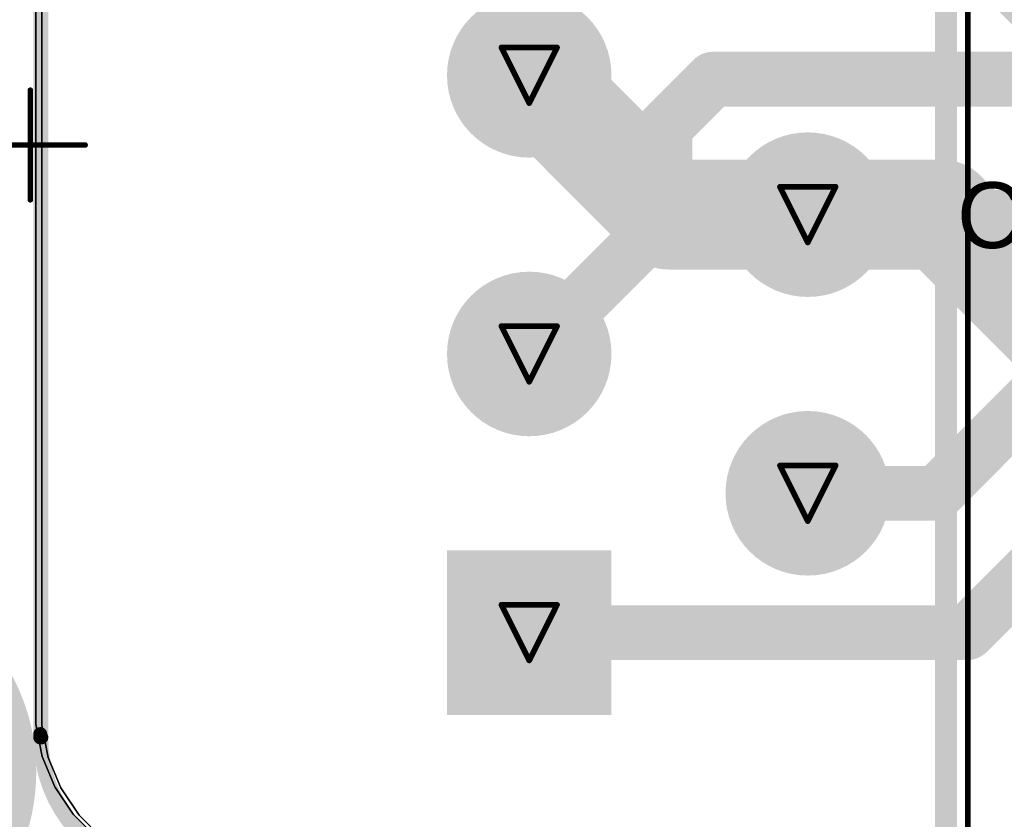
# Model space of a CAD drawing. Header units: inches. Extents: x -6 to 11.2, y -2.2 to 8.3.
# Tile 21 of 256: x 0.342 to 0.696, y 0.908 to 1.195. Entities that reach past the tile are written whole.
import ezdxf

# ---------------------------------------------------------------- set-up
doc = ezdxf.new("R2010")
doc.units = ezdxf.units.IN
doc.header["$MEASUREMENT"] = 0
for name, color, linetype in [('Board Layer Stack Bottom Overlay', 54, 'Continuous'), ('Board Layer Stack Bottom Solder', 6, 'Continuous'), ('Bottom Comp Body -Top13)-Comp Body -Bot14)', 56, 'Continuous'), ('Bottom Courtyard -Top15)-Courtyard -Bot16)', 56, 'Continuous'), ('Drill Drawing', 1, 'Continuous'), ('Layer  6- Inner', 156, 'Continuous'), ('Layer 1- Top', 1, 'Continuous'), ('Layer 2- GND', 16, 'Continuous'), ('Layer 3- Inner', 16, 'Continuous'), ('Layer 4- Inner', 76, 'Continuous'), ('Layer 5- Inner', 90, 'Continuous'), ('Layer 7- PWR', 76, 'Continuous'), ('Layer 8- Bottom', 5, 'Continuous'), ('Multi-Layer', 9, 'Continuous'), ('Pad Holes', 156, 'Continuous'), ('Top Overlay', 2, 'Continuous'), ('Top Solder', 216, 'Continuous')]:
    doc.layers.add(name, color=color, linetype=linetype)
doc.styles.add('Arial', font='txt', dxfattribs={"height": 0.2})

# ---------------------------------------------------------------- blocks, each defined once
blk = doc.blocks.new('615008138321_B_93')
at = {"layer": 'Board Layer Stack Bottom Solder'}
blk.add_hatch(color=6, dxfattribs=at).paths.add_polyline_path([(-0.20452, -0.1496), (-0.14547, -0.1496), (-0.14547, -0.20866), (-0.20452, -0.20866)])
h = blk.add_hatch(color=6, dxfattribs=at)
edge = h.paths.add_edge_path()
edge.add_arc((-0.075, -0.17913), 0.02953, 0, 360)
h = blk.add_hatch(color=6, dxfattribs=at)
edge = h.paths.add_edge_path()
edge.add_arc((0.025, -0.17913), 0.02953, 0, 360)
h = blk.add_hatch(color=6, dxfattribs=at)
edge = h.paths.add_edge_path()
edge.add_arc((-0.125, -0.27913), 0.02953, 0, 360)
h = blk.add_hatch(color=6, dxfattribs=at)
edge = h.paths.add_edge_path()
edge.add_arc((-0.025, -0.27913), 0.02953, 0, 360)
at = {"layer": 'Layer 1- Top'}
blk.add_hatch(color=7, dxfattribs=at).paths.add_polyline_path([(-0.20256, -0.15157), (-0.14744, -0.15157), (-0.14744, -0.20669), (-0.20256, -0.20669)])
h = blk.add_hatch(color=7, dxfattribs=at)
edge = h.paths.add_edge_path()
edge.add_arc((-0.075, -0.17913), 0.02756, 0, 360)
h = blk.add_hatch(color=7, dxfattribs=at)
edge = h.paths.add_edge_path()
edge.add_arc((0.025, -0.17913), 0.02756, 0, 360)
h = blk.add_hatch(color=7, dxfattribs=at)
edge = h.paths.add_edge_path()
edge.add_arc((-0.125, -0.27913), 0.02756, 0, 360)
h = blk.add_hatch(color=7, dxfattribs=at)
edge = h.paths.add_edge_path()
edge.add_arc((-0.025, -0.27913), 0.02756, 0, 360)
at = {"layer": 'Layer 2- GND'}
h = blk.add_hatch(color=7, dxfattribs=at)
edge = h.paths.add_edge_path()
edge.add_arc((-0.225, 0.07087), 0.07299, 0, 360)
h = blk.add_hatch(color=7, dxfattribs=at)
edge = h.paths.add_edge_path()
edge.add_arc((-0.175, -0.17913), 0.02772, 0, 360)
h = blk.add_hatch(color=7, dxfattribs=at)
edge = h.paths.add_edge_path()
edge.add_arc((-0.075, -0.17913), 0.02772, 0, 360)
h = blk.add_hatch(color=7, dxfattribs=at)
edge = h.paths.add_edge_path()
edge.add_arc((0.025, -0.17913), 0.02772, 0, 360)
h = blk.add_hatch(color=7, dxfattribs=at)
edge = h.paths.add_edge_path()
edge.add_arc((-0.125, -0.27913), 0.02772, 0, 360)
h = blk.add_hatch(color=7, dxfattribs=at)
edge = h.paths.add_edge_path()
edge.add_arc((-0.025, -0.27913), 0.02772, 0, 360)
at = {"layer": 'Layer 4- Inner'}
h = blk.add_hatch(color=7, dxfattribs=at)
edge = h.paths.add_edge_path()
edge.add_arc((-0.075, -0.17913), 0.02756, 0, 360)
at = {"layer": 'Layer 5- Inner'}
blk.add_hatch(color=7, dxfattribs=at).paths.add_polyline_path([(-0.20256, -0.15157), (-0.14744, -0.15157), (-0.14744, -0.20669), (-0.20256, -0.20669)])
h = blk.add_hatch(color=7, dxfattribs=at)
edge = h.paths.add_edge_path()
edge.add_arc((-0.125, -0.27913), 0.02756, 0, 360)
at = {"layer": 'Layer 7- PWR'}
h = blk.add_hatch(color=7, dxfattribs=at)
edge = h.paths.add_edge_path()
edge.add_arc((-0.225, 0.07087), 0.07299, 0, 360)
h = blk.add_hatch(color=7, dxfattribs=at)
edge = h.paths.add_edge_path()
edge.add_arc((-0.175, -0.17913), 0.02772, 0, 360)
h = blk.add_hatch(color=7, dxfattribs=at)
edge = h.paths.add_edge_path()
edge.add_arc((-0.075, -0.17913), 0.02772, 0, 360)
h = blk.add_hatch(color=7, dxfattribs=at)
edge = h.paths.add_edge_path()
edge.add_arc((0.025, -0.17913), 0.02772, 0, 360)
h = blk.add_hatch(color=7, dxfattribs=at)
edge = h.paths.add_edge_path()
edge.add_arc((-0.125, -0.27913), 0.02772, 0, 360)
h = blk.add_hatch(color=7, dxfattribs=at)
edge = h.paths.add_edge_path()
edge.add_arc((-0.025, -0.27913), 0.02772, 0, 360)
at = {"layer": 'Layer 8- Bottom'}
blk.add_hatch(color=7, dxfattribs=at).paths.add_polyline_path([(-0.20256, -0.15157), (-0.14744, -0.15157), (-0.14744, -0.20669), (-0.20256, -0.20669)])
h = blk.add_hatch(color=7, dxfattribs=at)
edge = h.paths.add_edge_path()
edge.add_arc((-0.075, -0.17913), 0.02756, 0, 360)
h = blk.add_hatch(color=7, dxfattribs=at)
edge = h.paths.add_edge_path()
edge.add_arc((0.025, -0.17913), 0.02756, 0, 360)
h = blk.add_hatch(color=7, dxfattribs=at)
edge = h.paths.add_edge_path()
edge.add_arc((-0.125, -0.27913), 0.02756, 0, 360)
h = blk.add_hatch(color=7, dxfattribs=at)
edge = h.paths.add_edge_path()
edge.add_arc((-0.025, -0.27913), 0.02756, 0, 360)
at = {"layer": 'Multi-Layer'}
blk.add_hatch(color=9, dxfattribs=at).paths.add_polyline_path([(-0.20256, -0.15157), (-0.14744, -0.15157), (-0.14744, -0.20669), (-0.20256, -0.20669)])
h = blk.add_hatch(color=9, dxfattribs=at)
edge = h.paths.add_edge_path()
edge.add_arc((-0.075, -0.17913), 0.02756, 0, 360)
h = blk.add_hatch(color=9, dxfattribs=at)
edge = h.paths.add_edge_path()
edge.add_arc((0.025, -0.17913), 0.02756, 0, 360)
h = blk.add_hatch(color=9, dxfattribs=at)
edge = h.paths.add_edge_path()
edge.add_arc((-0.125, -0.27913), 0.02756, 0, 360)
h = blk.add_hatch(color=9, dxfattribs=at)
edge = h.paths.add_edge_path()
edge.add_arc((-0.025, -0.27913), 0.02756, 0, 360)
at = {"layer": 'Pad Holes'}
h = blk.add_hatch(color=7, dxfattribs=at)
edge = h.paths.add_edge_path()
edge.add_arc((-0.175, -0.17913), 0.01772, 0, 360)
h = blk.add_hatch(color=7, dxfattribs=at)
edge = h.paths.add_edge_path()
edge.add_arc((-0.075, -0.17913), 0.01772, 0, 360)
h = blk.add_hatch(color=7, dxfattribs=at)
edge = h.paths.add_edge_path()
edge.add_arc((0.025, -0.17913), 0.01772, 0, 360)
h = blk.add_hatch(color=7, dxfattribs=at)
edge = h.paths.add_edge_path()
edge.add_arc((-0.125, -0.27913), 0.01772, 0, 360)
h = blk.add_hatch(color=7, dxfattribs=at)
edge = h.paths.add_edge_path()
edge.add_arc((-0.025, -0.27913), 0.01772, 0, 360)
at = {"layer": 'Top Solder'}
blk.add_hatch(color=216, dxfattribs=at).paths.add_polyline_path([(-0.20452, -0.1496), (-0.14547, -0.1496), (-0.14547, -0.20866), (-0.20452, -0.20866)])
h = blk.add_hatch(color=216, dxfattribs=at)
edge = h.paths.add_edge_path()
edge.add_arc((-0.075, -0.17913), 0.02953, 0, 360)
h = blk.add_hatch(color=216, dxfattribs=at)
edge = h.paths.add_edge_path()
edge.add_arc((0.025, -0.17913), 0.02953, 0, 360)
h = blk.add_hatch(color=216, dxfattribs=at)
edge = h.paths.add_edge_path()
edge.add_arc((-0.125, -0.27913), 0.02953, 0, 360)
h = blk.add_hatch(color=216, dxfattribs=at)
edge = h.paths.add_edge_path()
edge.add_arc((-0.025, -0.27913), 0.02953, 0, 360)
at = {"layer": 'Board Layer Stack Bottom Overlay'}
blk.add_lwpolyline([(-0.31496, -0.32874, 0.00787, 0.00787, 0), (0.31496, -0.32874, 0.00787, 0.00787, 0)], format="xyseb", dxfattribs=at)
at = {"layer": 'Bottom Comp Body -Top13)-Comp Body -Bot14)'}
blk.add_lwpolyline([(-0.31496, -0.32874, 0.00394, 0.00394, 0), (0.31496, -0.32874, 0.00394, 0.00394, 0)], format="xyseb", dxfattribs=at)
at = {"layer": 'Bottom Courtyard -Top15)-Courtyard -Bot16)'}
for points in [[(0, 0.01969, 0.00197, 0.00197, 0), (0, -0.01969, 0.00197, 0.00197, 0)], [(-0.01969, 0, 0.00197, 0.00197, 0), (0.01969, 0, 0.00197, 0.00197, 0)], [(-0.36811, -0.33661, 0.00197, 0.00197, 0), (0.36811, -0.33661, 0.00197, 0.00197, 0)]]:
    blk.add_lwpolyline(points, format="xyseb", dxfattribs=at)
for points in [[(-0.02018, 0, 0.000984, 0.000984, 1), (-0.01919, 0, 0.000984, 0.000984, 1)], [(0.01919, 0, 0.000984, 0.000984, 1), (0.02018, 0, 0.000984, 0.000984, 1)], [(-0.00049, -0.01969, 0.000984, 0.000984, 1), (0.00049, -0.01969, 0.000984, 0.000984, 1)]]:
    blk.add_lwpolyline(points, format="xyseb", close=True, dxfattribs=at)

msp = doc.modelspace()

# ---------------------------------------------------------------- linework, layer by layer
at = {"layer": 'Drill Drawing'}
for points in [[(0.51519, 1.185, 0.002, 0.002, 0), (0.53519, 1.185, 0.002, 0.002, 0)], [(0.51519, 1.185, 0.002, 0.002, 0), (0.52519, 1.165, 0.002, 0.002, 0)], [(0.52519, 1.165, 0.002, 0.002, 0), (0.53519, 1.185, 0.002, 0.002, 0)], [(0.61519, 1.135, 0.002, 0.002, 0), (0.63519, 1.135, 0.002, 0.002, 0)], [(0.61519, 1.135, 0.002, 0.002, 0), (0.62519, 1.115, 0.002, 0.002, 0)], [(0.62519, 1.115, 0.002, 0.002, 0), (0.63519, 1.135, 0.002, 0.002, 0)], [(0.51519, 1.085, 0.002, 0.002, 0), (0.53519, 1.085, 0.002, 0.002, 0)], [(0.51519, 1.085, 0.002, 0.002, 0), (0.52519, 1.065, 0.002, 0.002, 0)], [(0.52519, 1.065, 0.002, 0.002, 0), (0.53519, 1.085, 0.002, 0.002, 0)], [(0.61519, 1.035, 0.002, 0.002, 0), (0.63519, 1.035, 0.002, 0.002, 0)], [(0.61519, 1.035, 0.002, 0.002, 0), (0.62519, 1.015, 0.002, 0.002, 0)], [(0.62519, 1.015, 0.002, 0.002, 0), (0.63519, 1.035, 0.002, 0.002, 0)], [(0.51519, 0.985, 0.002, 0.002, 0), (0.53519, 0.985, 0.002, 0.002, 0)], [(0.51519, 0.985, 0.002, 0.002, 0), (0.52519, 0.965, 0.002, 0.002, 0)], [(0.52519, 0.965, 0.002, 0.002, 0), (0.53519, 0.985, 0.002, 0.002, 0)]]:
    msp.add_lwpolyline(points, format="xyseb", dxfattribs=at)
for points in [[(0.51469, 1.185, 0.001, 0.001, 1), (0.51569, 1.185, 0.001, 0.001, 1)], [(0.51469, 1.185, 0.001, 0.001, 1), (0.51569, 1.185, 0.001, 0.001, 1)], [(0.53469, 1.185, 0.001, 0.001, 1), (0.53569, 1.185, 0.001, 0.001, 1)], [(0.53469, 1.185, 0.001, 0.001, 1), (0.53569, 1.185, 0.001, 0.001, 1)], [(0.52469, 1.165, 0.001, 0.001, 1), (0.52569, 1.165, 0.001, 0.001, 1)], [(0.52469, 1.165, 0.001, 0.001, 1), (0.52569, 1.165, 0.001, 0.001, 1)], [(0.61469, 1.135, 0.001, 0.001, 1), (0.61569, 1.135, 0.001, 0.001, 1)], [(0.61469, 1.135, 0.001, 0.001, 1), (0.61569, 1.135, 0.001, 0.001, 1)], [(0.63469, 1.135, 0.001, 0.001, 1), (0.63569, 1.135, 0.001, 0.001, 1)], [(0.63469, 1.135, 0.001, 0.001, 1), (0.63569, 1.135, 0.001, 0.001, 1)], [(0.62469, 1.115, 0.001, 0.001, 1), (0.62569, 1.115, 0.001, 0.001, 1)], [(0.62469, 1.115, 0.001, 0.001, 1), (0.62569, 1.115, 0.001, 0.001, 1)], [(0.51469, 1.085, 0.001, 0.001, 1), (0.51569, 1.085, 0.001, 0.001, 1)], [(0.51469, 1.085, 0.001, 0.001, 1), (0.51569, 1.085, 0.001, 0.001, 1)], [(0.53469, 1.085, 0.001, 0.001, 1), (0.53569, 1.085, 0.001, 0.001, 1)], [(0.53469, 1.085, 0.001, 0.001, 1), (0.53569, 1.085, 0.001, 0.001, 1)], [(0.52469, 1.065, 0.001, 0.001, 1), (0.52569, 1.065, 0.001, 0.001, 1)], [(0.52469, 1.065, 0.001, 0.001, 1), (0.52569, 1.065, 0.001, 0.001, 1)], [(0.61469, 1.035, 0.001, 0.001, 1), (0.61569, 1.035, 0.001, 0.001, 1)], [(0.61469, 1.035, 0.001, 0.001, 1), (0.61569, 1.035, 0.001, 0.001, 1)], [(0.63469, 1.035, 0.001, 0.001, 1), (0.63569, 1.035, 0.001, 0.001, 1)], [(0.63469, 1.035, 0.001, 0.001, 1), (0.63569, 1.035, 0.001, 0.001, 1)], [(0.62469, 1.015, 0.001, 0.001, 1), (0.62569, 1.015, 0.001, 0.001, 1)], [(0.62469, 1.015, 0.001, 0.001, 1), (0.62569, 1.015, 0.001, 0.001, 1)], [(0.51469, 0.985, 0.001, 0.001, 1), (0.51569, 0.985, 0.001, 0.001, 1)], [(0.51469, 0.985, 0.001, 0.001, 1), (0.51569, 0.985, 0.001, 0.001, 1)], [(0.53469, 0.985, 0.001, 0.001, 1), (0.53569, 0.985, 0.001, 0.001, 1)], [(0.53469, 0.985, 0.001, 0.001, 1), (0.53569, 0.985, 0.001, 0.001, 1)], [(0.52469, 0.965, 0.001, 0.001, 1), (0.52569, 0.965, 0.001, 0.001, 1)], [(0.52469, 0.965, 0.001, 0.001, 1), (0.52569, 0.965, 0.001, 0.001, 1)]]:
    msp.add_lwpolyline(points, format="xyseb", close=True, dxfattribs=at)
at = {"layer": 'Layer  6- Inner'}
for points in [[(0.34961, 0.9378, 0.005, 0.005, 0), (0.34961, 1.34488, 0.005, 0.005, 0)], [(0.39961, 0.8878, 0.005, 0.005, -0.414214), (0.34961, 0.9378, 0.005, 0.005, 0)]]:
    msp.add_lwpolyline(points, format="xyseb", dxfattribs=at)
msp.add_lwpolyline([(0.34836, 0.9378, 0.0025, 0.0025, 1), (0.35086, 0.9378, 0.0025, 0.0025, 1)], format="xyseb", close=True, dxfattribs=at)
msp.add_lwpolyline([(0.34836, 0.9378, 0.0025, 0.0025, 1), (0.35086, 0.9378, 0.0025, 0.0025, 1)], format="xyseb", close=True, dxfattribs=at)
at = {"layer": 'Layer 1- Top'}
for points in [[(0.34961, 0.9378, 0.005, 0.005, 0), (0.34961, 1.34488, 0.005, 0.005, 0)], [(0.62519, 1.125, 0.01969, 0.01969, 0), (0.6317, 1.125, 0.01969, 0.01969, 0)], [(0.6317, 1.125, 0.01969, 0.01969, 0), (0.63189, 1.1252, 0.01969, 0.01969, 0)], [(0.63819, 1.1248, 0.01969, 0.01969, 0), (0.63898, 1.12402, 0.01969, 0.01969, 0)], [(0.63898, 1.12402, 0.01969, 0.01969, 0), (0.8202, 1.12402, 0.01969, 0.01969, 0)], [(0.39961, 0.8878, 0.005, 0.005, -0.414214), (0.34961, 0.9378, 0.005, 0.005, 0)]]:
    msp.add_lwpolyline(points, format="xyseb", dxfattribs=at)
for points in [[(0.62027, 1.125, 0.00984, 0.00984, 1), (0.63012, 1.125, 0.00984, 0.00984, 1)], [(0.62677, 1.125, 0.00984, 0.00984, 1), (0.63662, 1.125, 0.00984, 0.00984, 1)], [(0.62677, 1.125, 0.00984, 0.00984, 1), (0.63662, 1.125, 0.00984, 0.00984, 1)], [(0.62697, 1.1252, 0.00984, 0.00984, 1), (0.63681, 1.1252, 0.00984, 0.00984, 1)], [(0.63327, 1.1248, 0.00984, 0.00984, 1), (0.64311, 1.1248, 0.00984, 0.00984, 1)], [(0.63406, 1.12402, 0.00984, 0.00984, 1), (0.6439, 1.12402, 0.00984, 0.00984, 1)], [(0.63406, 1.12402, 0.00984, 0.00984, 1), (0.6439, 1.12402, 0.00984, 0.00984, 1)], [(0.34836, 0.9378, 0.0025, 0.0025, 1), (0.35086, 0.9378, 0.0025, 0.0025, 1)], [(0.34836, 0.9378, 0.0025, 0.0025, 1), (0.35086, 0.9378, 0.0025, 0.0025, 1)]]:
    msp.add_lwpolyline(points, format="xyseb", close=True, dxfattribs=at)
at = {"layer": 'Layer 2- GND'}
for p, q in [((0.34803, 0.94803), (0.34803, 1.34291)), ((0.34803, 1.34291), (0.34803, 0.94803)), ((0.34803, 0.94214), (0.34803, 0.94803)), ((0.34803, 0.94803), (0.34803, 0.94803)), ((0.34803, 0.94803), (0.34803, 0.94214)), ((0.35033, 0.93058), (0.34803, 0.94214)), ((0.34803, 0.94214), (0.35033, 0.93058)), ((0.35484, 0.91969), (0.35033, 0.93058)), ((0.35033, 0.93058), (0.35484, 0.91969)), ((0.36139, 0.90988), (0.35484, 0.91969)), ((0.35484, 0.91969), (0.36139, 0.90988)), ((0.36973, 0.90155), (0.36139, 0.90988)), ((0.36139, 0.90988), (0.36973, 0.90155))]:
    msp.add_line(p, q, dxfattribs=at)
at = {"layer": 'Layer 3- Inner'}
for points in [[(0.35, 0.9374, 0.005, 0.005, 0), (0.35, 1.34449, 0.005, 0.005, 0)], [(0.4, 0.8874, 0.005, 0.005, -0.414214), (0.35, 0.9374, 0.005, 0.005, 0)]]:
    msp.add_lwpolyline(points, format="xyseb", dxfattribs=at)
msp.add_lwpolyline([(0.34875, 0.9374, 0.0025, 0.0025, 1), (0.35125, 0.9374, 0.0025, 0.0025, 1)], format="xyseb", close=True, dxfattribs=at)
msp.add_lwpolyline([(0.34875, 0.9374, 0.0025, 0.0025, 1), (0.35125, 0.9374, 0.0025, 0.0025, 1)], format="xyseb", close=True, dxfattribs=at)
at = {"layer": 'Layer 4- Inner'}
for points in [[(0.34961, 0.9374, 0.005, 0.005, 0), (0.34961, 1.34449, 0.005, 0.005, 0)], [(0.57386, 1.15633, 0.01969, 0.01969, 0), (0.59116, 1.17362, 0.01969, 0.01969, 0)], [(0.59116, 1.17362, 0.01969, 0.01969, 0), (0.70827, 1.17362, 0.01969, 0.01969, 0)], [(0.57386, 1.12367, 0.01969, 0.01969, 0), (0.57386, 1.15633, 0.01969, 0.01969, 0)], [(0.52677, 1.07658, 0.01969, 0.01969, 0), (0.57386, 1.12367, 0.01969, 0.01969, 0)], [(0.52677, 1.07362, 0.01969, 0.01969, 0), (0.52677, 1.07658, 0.01969, 0.01969, 0)], [(0.39961, 0.8874, 0.005, 0.005, -0.414214), (0.34961, 0.9374, 0.005, 0.005, 0)]]:
    msp.add_lwpolyline(points, format="xyseb", dxfattribs=at)
for points in [[(0.58624, 1.17362, 0.00984, 0.00984, 1), (0.59608, 1.17362, 0.00984, 0.00984, 1)], [(0.58624, 1.17362, 0.00984, 0.00984, 1), (0.59608, 1.17362, 0.00984, 0.00984, 1)], [(0.56894, 1.15633, 0.00984, 0.00984, 1), (0.57878, 1.15633, 0.00984, 0.00984, 1)], [(0.56894, 1.15633, 0.00984, 0.00984, 1), (0.57878, 1.15633, 0.00984, 0.00984, 1)], [(0.56894, 1.12367, 0.00984, 0.00984, 1), (0.57878, 1.12367, 0.00984, 0.00984, 1)], [(0.56894, 1.12367, 0.00984, 0.00984, 1), (0.57878, 1.12367, 0.00984, 0.00984, 1)], [(0.52185, 1.07658, 0.00984, 0.00984, 1), (0.53169, 1.07658, 0.00984, 0.00984, 1)], [(0.52185, 1.07658, 0.00984, 0.00984, 1), (0.53169, 1.07658, 0.00984, 0.00984, 1)], [(0.52185, 1.07362, 0.00984, 0.00984, 1), (0.53169, 1.07362, 0.00984, 0.00984, 1)], [(0.34836, 0.9374, 0.0025, 0.0025, 1), (0.35086, 0.9374, 0.0025, 0.0025, 1)], [(0.34836, 0.9374, 0.0025, 0.0025, 1), (0.35086, 0.9374, 0.0025, 0.0025, 1)]]:
    msp.add_lwpolyline(points, format="xyseb", close=True, dxfattribs=at)
at = {"layer": 'Layer 5- Inner'}
for points in [[(0.34961, 0.93858, 0.005, 0.005, 0), (0.34961, 1.34567, 0.005, 0.005, 0)], [(0.67146, 1.025, 0.01969, 0.01969, 0), (0.80354, 1.15709, 0.01969, 0.01969, 0)], [(0.68248, 0.975, 0.01969, 0.01969, 0), (0.82827, 1.12079, 0.01969, 0.01969, 0)], [(0.62519, 1.025, 0.01969, 0.01969, 0), (0.67146, 1.025, 0.01969, 0.01969, 0)], [(0.52519, 0.975, 0.01969, 0.01969, 0), (0.68248, 0.975, 0.01969, 0.01969, 0)], [(0.39961, 0.88858, 0.005, 0.005, -0.414214), (0.34961, 0.93858, 0.005, 0.005, 0)]]:
    msp.add_lwpolyline(points, format="xyseb", dxfattribs=at)
for points in [[(0.62027, 1.025, 0.00984, 0.00984, 1), (0.63012, 1.025, 0.00984, 0.00984, 1)], [(0.66654, 1.025, 0.00984, 0.00984, 1), (0.67638, 1.025, 0.00984, 0.00984, 1)], [(0.66654, 1.025, 0.00984, 0.00984, 1), (0.67638, 1.025, 0.00984, 0.00984, 1)], [(0.52027, 0.975, 0.00984, 0.00984, 1), (0.53012, 0.975, 0.00984, 0.00984, 1)], [(0.67756, 0.975, 0.00984, 0.00984, 1), (0.6874, 0.975, 0.00984, 0.00984, 1)], [(0.67756, 0.975, 0.00984, 0.00984, 1), (0.6874, 0.975, 0.00984, 0.00984, 1)], [(0.34836, 0.93858, 0.0025, 0.0025, 1), (0.35086, 0.93858, 0.0025, 0.0025, 1)], [(0.34836, 0.93858, 0.0025, 0.0025, 1), (0.35086, 0.93858, 0.0025, 0.0025, 1)]]:
    msp.add_lwpolyline(points, format="xyseb", close=True, dxfattribs=at)
at = {"layer": 'Layer 7- PWR'}
for p, q in [((0.3502, 0.94764), (0.3502, 1.34252)), ((0.3502, 1.34252), (0.3502, 0.94764)), ((0.3502, 0.94174), (0.3502, 0.94764)), ((0.3502, 0.94764), (0.3502, 0.94764)), ((0.3502, 0.94764), (0.3502, 0.94174)), ((0.3525, 0.93018), (0.3502, 0.94174)), ((0.3502, 0.94174), (0.3525, 0.93018)), ((0.35701, 0.91929), (0.3525, 0.93018)), ((0.3525, 0.93018), (0.35701, 0.91929)), ((0.36356, 0.90949), (0.35701, 0.91929)), ((0.35701, 0.91929), (0.36356, 0.90949)), ((0.37189, 0.90116), (0.36356, 0.90949)), ((0.36356, 0.90949), (0.37189, 0.90116))]:
    msp.add_line(p, q, dxfattribs=at)
at = {"layer": 'Layer 8- Bottom'}
for points in [[(0.69075, 1.22883, 0.03937, 0.03937, 0), (0.7644, 1.15518, 0.03937, 0.03937, 0)], [(0.52519, 1.175, 0.03937, 0.03937, 0), (0.57519, 1.125, 0.03937, 0.03937, 0)], [(0.57519, 1.125, 0.03937, 0.03937, 0), (0.62519, 1.125, 0.03937, 0.03937, 0)], [(0.62519, 1.125, 0.03937, 0.03937, 0), (0.67342, 1.125, 0.03937, 0.03937, 0)], [(0.67342, 1.125, 0.03937, 0.03937, 0), (0.77421, 1.02421, 0.03937, 0.03937, 0)]]:
    msp.add_lwpolyline(points, format="xyseb", dxfattribs=at)
for points in [[(0.51535, 1.175, 0.01969, 0.01969, 1), (0.53504, 1.175, 0.01969, 0.01969, 1)], [(0.56535, 1.125, 0.01969, 0.01969, 1), (0.58504, 1.125, 0.01969, 0.01969, 1)], [(0.56535, 1.125, 0.01969, 0.01969, 1), (0.58504, 1.125, 0.01969, 0.01969, 1)], [(0.61535, 1.125, 0.01969, 0.01969, 1), (0.63504, 1.125, 0.01969, 0.01969, 1)], [(0.61535, 1.125, 0.01969, 0.01969, 1), (0.63504, 1.125, 0.01969, 0.01969, 1)], [(0.66358, 1.125, 0.01969, 0.01969, 1), (0.68326, 1.125, 0.01969, 0.01969, 1)], [(0.66358, 1.125, 0.01969, 0.01969, 1), (0.68326, 1.125, 0.01969, 0.01969, 1)]]:
    msp.add_lwpolyline(points, format="xyseb", close=True, dxfattribs=at)

# ---------------------------------------------------------------- block references
at = {"rotation": 90}
msp.add_blockref('615008138321_B_93', (0.34606, 1.15), dxfattribs=at)

# ---------------------------------------------------------------- texts
at = {"layer": 'Top Overlay', "style": 'Arial'}
msp.add_text('C1007', height=0.023622, dxfattribs=at).set_placement((0.67876, 1.113))

doc.saveas('drawing.dxf')
